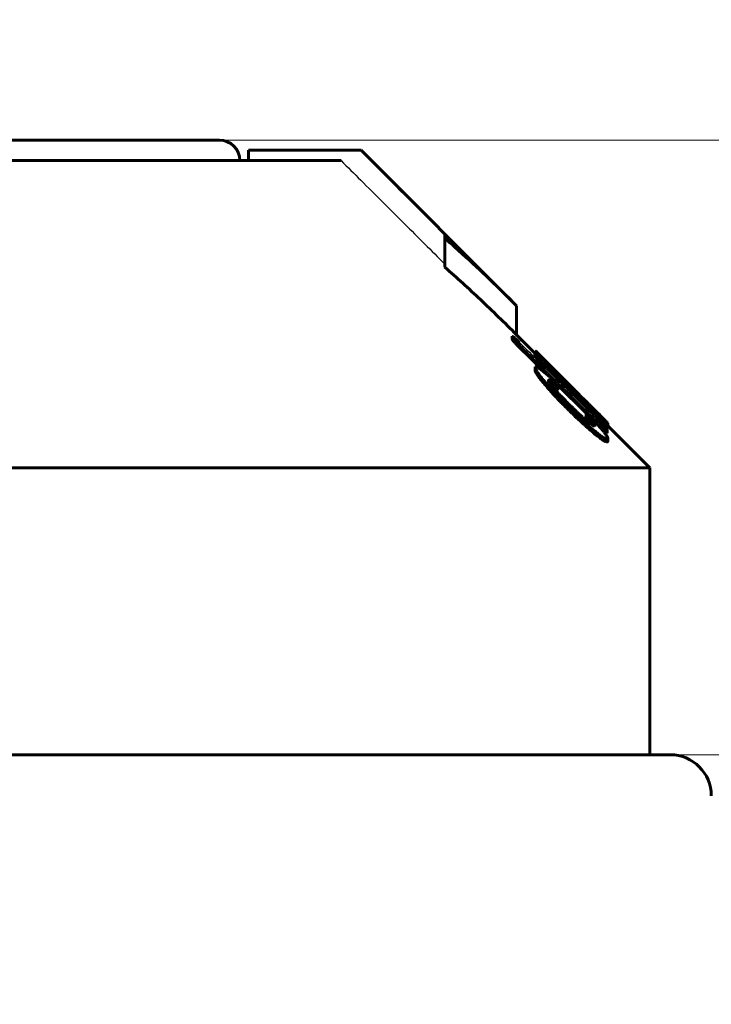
# Model space of a CAD drawing. Header units: millimetres. Extents: x 0 to 841, y 0 to 594.
# Tile 23 of 26: x 663 to 676, y 361 to 380. Entities that reach past the tile are written whole.
import ezdxf

# ---------------------------------------------------------------- set-up
doc = ezdxf.new("R2010")
doc.units = ezdxf.units.MM
for name, pattern in [('K5LT-1', [0]), ('K5LT_BASIC', [0]), ('K5LT_THIN', [0])]:
    doc.linetypes.add(name, pattern=pattern)
doc.layers.add('Системный слой', color=7, linetype='Continuous')
doc.layers.add('Системный слой (1)', color=251, linetype='Continuous', true_color=0x6c6c6c)
doc.styles.add('KDIMTEXTSTYLE', font='txt', dxfattribs={"width": 0.96, "oblique": 15, "height": 5})
doc.styles.add('KTEXTSTYLE', font='txt', dxfattribs={"width": 0.96, "height": 5})
doc.dimstyles.new('KDIMSTYLE (0.40)', dxfattribs={"dimtxt": 5, "dimasz": 1, "dimexe": 2, "dimexo": 0, "dimgap": 1, "dimtad": 1, "dimlfac": 2.5, "dimtxsty": 'KDIMTEXTSTYLE', "dimsah": 1, "dimcen": 0, "dimdle": 1, "dimadec": 0, "dimazin": 0, "dimtfac": 0.667, "dimtmove": 0, "dimatfit": 3, "dimfxl": 1, "dimtvp": 1, "dimtolj": 1, "dimtzin": 0, "dimarcsym": 0})

# ---------------------------------------------------------------- blocks, each defined once
blk = doc.blocks.new('U66')
at = {"layer": 'Системный слой (1)', "color": 150, "linetype": 'K5LT_BASIC', "lineweight": 60, "true_color": 0x0080ff}
for p, q in [((672.933, 373.645), (672.576, 374.002)), ((675.176, 371.402), (674.364, 372.214))]:
    blk.add_line(p, q, dxfattribs=at)
blk = doc.blocks.new('U74')
at = {"layer": 'Системный слой (1)', "color": 150, "linetype": 'K5LT_BASIC', "lineweight": 60, "true_color": 0x0080ff}
for p, q in [((672.963, 373.672), (672.972, 373.663)), ((672.972, 373.663), (672.982, 373.652)), ((672.982, 373.652), (672.994, 373.641)), ((672.994, 373.641), (673.05, 373.584))]:
    blk.add_line(p, q, dxfattribs=at)
blk = doc.blocks.new('U75')
at = {"layer": 'Системный слой (1)', "color": 150, "linetype": 'K5LT_BASIC', "lineweight": 60, "true_color": 0x0080ff}
for p, q in [((674.182, 372.318), (674.274, 372.238)), ((674.274, 372.238), (674.34, 372.184)), ((674.34, 372.184), (674.364, 372.173))]:
    blk.add_line(p, q, dxfattribs=at)
blk = doc.blocks.new('U78')
at = {"layer": 'Системный слой (1)', "color": 150, "linetype": 'K5LT_BASIC', "lineweight": 60, "true_color": 0x0080ff}
for p, q in [((674.179, 372.455), (674.227, 372.407)), ((674.227, 372.407), (674.272, 372.363)), ((674.272, 372.363), (674.311, 372.324)), ((674.311, 372.324), (674.336, 372.299)), ((674.336, 372.299), (674.353, 372.282)), ((674.353, 372.282), (674.359, 372.275))]:
    blk.add_line(p, q, dxfattribs=at)
blk = doc.blocks.new('U79')
at = {"layer": 'Системный слой (1)', "color": 150, "linetype": 'K5LT_BASIC', "lineweight": 60, "true_color": 0x0080ff}
for p, q in [((672.649, 373.738), (672.816, 373.574)), ((672.816, 373.574), (672.983, 373.409)), ((672.983, 373.409), (673.15, 373.245)), ((673.36, 373.037), (673.558, 372.841)), ((673.558, 372.841), (673.756, 372.646)), ((673.756, 372.646), (673.954, 372.45)), ((674.169, 372.238), (674.21, 372.197))]:
    blk.add_line(p, q, dxfattribs=at)
blk = doc.blocks.new('U80')
at = {"layer": 'Системный слой (1)', "color": 150, "linetype": 'K5LT_BASIC', "lineweight": 60, "true_color": 0x0080ff}
for p, q in [((673.701, 372.934), (672.994, 373.641)), ((674.311, 372.324), (674.009, 372.626))]:
    blk.add_line(p, q, dxfattribs=at)
blk = doc.blocks.new('U81')
at = {"layer": 'Системный слой (1)', "color": 150, "linetype": 'K5LT_BASIC', "lineweight": 60, "true_color": 0x0080ff}
for p, q in [((673.754, 372.88), (673.782, 372.85)), ((673.782, 372.85), (673.827, 372.803)), ((673.827, 372.803), (673.906, 372.723))]:
    blk.add_line(p, q, dxfattribs=at)
blk = doc.blocks.new('U84')
at = {"layer": 'Системный слой (1)', "color": 150, "linetype": 'K5LT_BASIC', "lineweight": 60, "true_color": 0x0080ff}
for p, q in [((673.359, 373.274), (673.49, 373.143)), ((673.49, 373.143), (673.608, 373.026)), ((673.608, 373.026), (673.701, 372.934)), ((673.701, 372.934), (673.72, 372.915)), ((673.72, 372.915), (673.738, 372.897)), ((673.738, 372.897), (673.754, 372.88))]:
    blk.add_line(p, q, dxfattribs=at)
blk = doc.blocks.new('U85')
at = {"layer": 'Системный слой (1)', "color": 150, "linetype": 'K5LT_BASIC', "lineweight": 60, "true_color": 0x0080ff}
for p, q in [((672.998, 373.509), (673.044, 373.457)), ((673.044, 373.457), (673.094, 373.402)), ((673.094, 373.402), (673.147, 373.343))]:
    blk.add_line(p, q, dxfattribs=at)
blk = doc.blocks.new('U86')
at = {"layer": 'Системный слой (1)', "color": 150, "linetype": 'K5LT_BASIC', "lineweight": 60, "true_color": 0x0080ff}
for p, q in [((673.968, 372.35), (674.004, 372.309)), ((674.004, 372.309), (674.037, 372.27)), ((674.037, 372.27), (674.067, 372.233))]:
    blk.add_line(p, q, dxfattribs=at)
blk = doc.blocks.new('D10')
at = {"layer": 'Системный слой (1)'}
for points in [[(598.876, 387.565), (599.376, 388.224), (594.376, 387.565), (599.376, 386.907)], [(719.176, 387.565), (714.176, 388.224), (714.676, 387.565), (714.176, 386.907)]]:
    blk.add_hatch(color=7, dxfattribs=at).paths.add_polyline_path(points)
at = {"layer": 'Системный слой (1)', "color": 7, "linetype": 'K5LT_THIN', "lineweight": 18}
for p, q in [((594.376, 293.002), (594.376, 389.565)), ((719.176, 334.966), (719.176, 389.565)), ((594.376, 387.565), (599.376, 388.224)), ((599.376, 388.224), (598.876, 387.565)), ((714.676, 387.565), (714.176, 388.224)), ((714.176, 388.224), (719.176, 387.565)), ((599.376, 386.907), (594.376, 387.565)), ((719.176, 387.565), (594.376, 387.565)), ((598.876, 387.565), (599.376, 386.907)), ((719.176, 387.565), (714.176, 386.907)), ((714.176, 386.907), (714.676, 387.565))]:
    blk.add_line(p, q, dxfattribs=at)
blk.add_wipeout([(651.765, 388.565), (651.765, 395.947), (661.387, 395.947), (661.387, 388.565)]).dxf.layer = 'Системный слой (1)'
at = {"layer": 'Системный слой (1)', "color": 7, "insert": (651.765, 395.153), "char_height": 5, "attachment_point": 1, "style": 'KTEXTSTYLE'}
blk.add_mtext('\\fArial|b0|c204|p34;\\H5.0;\\W1.000;\\Q15;\\fGOST Type AU|b0|i0|c204|p34;\\Q15;\\W0.960;312', dxfattribs=at)
blk = doc.blocks.new('KDIMARROW_01')
at = {"layer": 'Системный слой'}
blk.add_hatch(color=0, dxfattribs=at).paths.add_polyline_path([(0, 0), (-5, 0.658), (-4.5, 0), (-5, -0.658)])
at = {"layer": 'Системный слой', "color": 0, "linetype": 'K5LT_THIN', "lineweight": 18}
for p, q in [((-4.5, 0), (-5, 0.658)), ((-5, 0.658), (0, 0)), ((0, 0), (-5, -0.658)), ((-5, -0.658), (-4.5, 0))]:
    blk.add_line(p, q, dxfattribs=at)
at = {"layer": 'Системный слой (1)', "color": 0, "linetype": 'K5LT_THIN', "lineweight": 18}
blk.add_line((659.176, 293.002), (658.776, 293.002), dxfattribs=at)
blk = doc.blocks.new('D14')
at = {"layer": 'Системный слой (1)'}
for points in [[(768.997, 360.802), (768.339, 365.802), (767.68, 360.802), (768.339, 361.302)], [(768.339, 225.802), (768.997, 230.802), (768.339, 230.302), (767.68, 230.802)]]:
    blk.add_hatch(color=7, dxfattribs=at).paths.add_polyline_path(points)
at = {"layer": 'Системный слой (1)', "color": 7, "linetype": 'K5LT_THIN', "lineweight": 18}
for p, q in [((667.12, 365.802), (770.339, 365.802)), ((767.68, 360.802), (768.339, 365.802)), ((768.339, 365.802), (768.997, 360.802)), ((768.339, 225.802), (768.339, 365.802)), ((768.339, 361.302), (767.68, 360.802)), ((768.997, 360.802), (768.339, 361.302)), ((768.339, 225.802), (767.68, 230.802)), ((767.68, 230.802), (768.339, 230.302)), ((768.339, 230.302), (768.997, 230.802)), ((768.997, 230.802), (768.339, 225.802)), ((687.927, 225.802), (770.339, 225.802))]:
    blk.add_line(p, q, dxfattribs=at)
blk.add_wipeout([(767.339, 290.46), (759.957, 290.46), (759.957, 300.716), (767.339, 300.716)]).dxf.layer = 'Системный слой (1)'
at = {"layer": 'Системный слой (1)', "color": 7, "insert": (760.751, 290.46), "char_height": 5, "attachment_point": 1, "rotation": 90, "style": 'KTEXTSTYLE'}
blk.add_mtext('\\fArial|b0|c204|p34;\\H5.0;\\W1.000;\\Q15;\\fGOST Type AU|b0|i0|c204|p34;\\Q15;\\W0.960;350', dxfattribs=at)
blk = doc.blocks.new('D15')
at = {"layer": 'Системный слой (1)'}
for points in [[(783.025, 372.802), (782.367, 377.802), (781.709, 372.802), (782.367, 373.302)], [(782.367, 225.802), (783.025, 230.802), (782.367, 230.302), (781.709, 230.802)]]:
    blk.add_hatch(color=7, dxfattribs=at).paths.add_polyline_path(points)
at = {"layer": 'Системный слой (1)', "color": 7, "linetype": 'K5LT_THIN', "lineweight": 18}
for p, q in [((663.133, 377.802), (784.367, 377.802)), ((781.709, 372.802), (782.367, 377.802)), ((782.367, 377.802), (783.025, 372.802)), ((782.367, 225.802), (782.367, 377.802)), ((782.367, 373.302), (781.709, 372.802)), ((783.025, 372.802), (782.367, 373.302)), ((782.367, 225.802), (781.709, 230.802)), ((781.709, 230.802), (782.367, 230.302)), ((782.367, 230.302), (783.025, 230.802)), ((783.025, 230.802), (782.367, 225.802)), ((684.67, 225.802), (784.367, 225.802))]:
    blk.add_line(p, q, dxfattribs=at)
blk.add_wipeout([(781.367, 296.262), (773.985, 296.262), (773.985, 306.899), (781.367, 306.899)]).dxf.layer = 'Системный слой (1)'
at = {"layer": 'Системный слой (1)', "color": 7, "insert": (774.779, 296.262), "char_height": 5, "attachment_point": 1, "rotation": 90, "style": 'KTEXTSTYLE'}
blk.add_mtext('\\fArial|b0|c204|p34;\\H5.0;\\W1.000;\\Q15;\\fGOST Type AU|b0|i0|c204|p34;\\Q15;\\W0.960;380', dxfattribs=at)

msp = doc.modelspace()

# ---------------------------------------------------------------- linework, layer by layer
at = {"layer": 'Системный слой (1)', "color": 150, "linetype": 'K5LT_BASIC', "lineweight": 60, "true_color": 0x0080ff}
for p, q in [((651.5764, 377.8019), (666.7764, 377.8019)), ((667.3465, 377.4019), (667.3465, 377.6019)), ((669.5185, 377.6019), (667.3465, 377.6019)), ((669.5185, 377.6019), (669.5421, 377.6019)), ((672.5764, 374.5676), (669.5421, 377.6019)), ((659.8764, 377.4019), (669.1519, 377.4019)), ((671.1764, 375.8862), (671.1764, 375.9472)), ((671.1764, 375.3205), (671.1764, 375.8862)), ((672.5764, 374.0019), (672.5764, 374.5676)), ((672.4909, 373.9145), (672.4909, 373.9711)), ((672.9555, 373.6457), (672.9555, 373.6784)), ((672.963, 373.6399), (672.963, 373.6717)), ((672.933, 373.5985), (672.933, 373.6551)), ((672.9984, 373.5089), (672.9984, 373.5655)), ((673.0503, 373.5627), (673.0503, 373.5843)), ((672.9398, 373.3551), (672.9398, 373.3722)), ((672.9398, 373.2985), (672.9398, 373.3551)), ((673.2276, 373.3507), (673.2276, 373.3707)), ((673.2795, 373.3424), (673.2795, 373.3533)), ((673.3586, 373.2742), (673.2795, 373.3533)), ((673.0271, 373.1532), (673.0271, 373.2098)), ((673.199, 373.1128), (673.199, 373.1035)), ((673.2276, 373.0549), (673.2276, 373.1115)), ((673.2426, 373.1612), (673.2645, 373.1398)), ((673.6533, 372.9726), (673.48, 373.145)), ((673.2237, 373.0564), (673.2276, 373.0549)), ((673.3859, 372.9402), (673.3859, 372.9967)), ((673.6601, 372.9655), (673.6956, 372.9304)), ((673.6956, 372.8665), (673.6956, 372.9182)), ((673.7542, 372.8716), (673.7542, 372.8802)), ((673.8184, 372.7464), (673.8184, 372.7944)), ((673.9057, 372.7284), (673.9057, 372.7287)), ((673.9057, 372.7191), (673.9057, 372.7284)), ((674.0285, 372.5943), (674.0285, 372.6041)), ((673.933, 372.455), (673.933, 372.4601)), ((673.933, 372.3984), (673.933, 372.455)), ((673.9684, 372.3503), (673.9684, 372.4069)), ((674.0694, 372.4297), (674.0694, 372.477)), ((674.0912, 372.5042), (674.0912, 372.4988)), ((674.1785, 372.4399), (674.1785, 372.4552)), ((674.1049, 372.2116), (674.1049, 372.2261)), ((674.3463, 372.082), (674.3463, 372.1385)), ((674.3586, 372.2408), (674.3586, 372.2751)), ((674.3641, 372.1728), (674.3641, 372.2294)), ((674.2849, 371.9292), (674.2849, 371.9858)), ((674.3572, 371.9872), (674.3572, 371.9731)), ((674.3572, 371.9165), (674.3572, 371.9731)), ((643.1764, 371.4019), (675.1764, 371.4019)), ((675.1764, 365.8019), (675.1764, 371.4019)), ((675.5764, 365.8019), (642.7764, 365.8019))]:
    msp.add_line(p, q, dxfattribs=at)
for centre, radius in [((666.7764, 377.4019), 0.4), ((675.5764, 365.0019), 0.8)]:
    msp.add_arc(centre, radius, 0, 90, dxfattribs=at)
at = {"layer": 'Системный слой (1)', "color": 7, "linetype": 'K5LT-1'}
for points, knots in [([(671.1764, 375.9472), (670.7098, 376.413), (670.1572, 376.9646), (669.6044, 377.5161), (669.5185, 377.6019)], [0, 0, 0, 0, 1.6500225, 1.9540229, 1.9540229, 1.9540229, 1.9540229]), ([(669.1519, 377.4019), (669.2798, 377.2743), (669.5511, 377.0037), (669.9632, 376.5925), (670.5101, 376.0466), (670.9137, 375.6438), (671.1764, 375.3815)], [0, 0, 0, 0, 1.2764085, 2.7073425, 4.1135239, 6.7363801, 6.7363801, 6.7363801, 6.7363801])]:
    msp.add_open_spline(points, degree=3, knots=knots, dxfattribs=at)
at = {"layer": 'Системный слой (1)', "color": 150, "linetype": 'K5LT_BASIC', "lineweight": 60, "true_color": 0x0080ff}
for points, knots in [([(672.5764, 374.5676), (672.3638, 374.7802), (671.9666, 375.1681), (671.4973, 375.6021), (671.2428, 375.828), (671.1764, 375.8862)], [0, 0, 0, 0, 2.7855029, 5.1645786, 6, 6, 6, 6]), ([(671.1764, 375.3205), (671.4106, 375.115), (671.8817, 374.6847), (672.3436, 374.2347), (672.5764, 374.0019)], [0, 0, 0, 0, 2.4574207, 5, 5, 5, 5]), ([(672.6274, 373.8573), (672.6145, 373.87), (672.5932, 373.8908), (672.5701, 373.9124), (672.5526, 373.9283), (672.5381, 373.9411), (672.5226, 373.9537), (672.5118, 373.9615), (672.4992, 373.9695), (672.4936, 373.9713), (672.4909, 373.9711)], [0, 0, 0, 0, 2.4102427, 3.8586842, 4.27346, 5.7551801, 6.7459342, 7.7881906, 8.643919, 11, 11, 11, 11]), ([(672.4909, 373.9711), (672.4924, 373.9681), (672.4955, 373.9629), (672.5018, 373.9537), (672.5087, 373.9446), (672.5193, 373.9314), (672.5349, 373.9133), (672.5548, 373.8914), (672.5762, 373.8687), (672.596, 373.8482), (672.62, 373.8239), (672.6375, 373.8065), (672.6492, 373.7949)], [0, 0, 0, 0, 1.3669443, 2.0360384, 2.8550413, 3.8968097, 5.2304335, 6.8163858, 8.315983, 9.6602804, 10.7509618, 13, 13, 13, 13]), ([(672.4909, 373.9145), (672.4924, 373.9116), (672.4955, 373.9063), (672.5018, 373.8972), (672.5087, 373.888), (672.5193, 373.8749), (672.5349, 373.8567), (672.5548, 373.8348), (672.5762, 373.8121), (672.596, 373.7917), (672.62, 373.7673), (672.6375, 373.7499), (672.6492, 373.7384)], [0, 0, 0, 0, 1.3669443, 2.0360384, 2.8550413, 3.8968097, 5.2304335, 6.8163858, 8.315983, 9.6602804, 10.7509618, 13, 13, 13, 13]), ([(672.9555, 373.6784), (672.9555, 373.6785), (672.9557, 373.6784), (672.9567, 373.6776), (672.9586, 373.6759), (672.9613, 373.6734), (672.963, 373.6717)], [0, 0, 0, 0, 1.9138306, 3.0814677, 5.1334313, 7, 7, 7, 7]), ([(673.48, 373.145), (673.4402, 373.1844), (673.3777, 373.2461), (673.2888, 373.3334), (673.2179, 373.4026), (673.1473, 373.4709), (673.0939, 373.5219), (673.038, 373.5743), (672.9963, 373.6123), (672.9652, 373.6384), (672.9473, 373.652), (672.9355, 373.6587), (672.933, 373.6572), (672.933, 373.6551)], [0, 0, 0, 0, 2.3041994, 3.5732845, 5.1408895, 6.4992998, 7.9175748, 8.598739, 10.4146974, 11.2459743, 11.9662883, 12.9834048, 14, 14, 14, 14]), ([(672.933, 373.6551), (672.933, 373.6529), (672.9369, 373.6445), (672.957, 373.6161), (672.9812, 373.5861), (672.9984, 373.5655)], [0, 0, 0, 0, 1.6396316, 3.2938107, 6, 6, 6, 6]), ([(672.933, 373.5985), (672.933, 373.5963), (672.9369, 373.5879), (672.957, 373.5596), (672.9812, 373.5296), (672.9984, 373.5089)], [0, 0, 0, 0, 1.6396316, 3.2938107, 6, 6, 6, 6]), ([(672.9984, 373.5655), (673.0269, 373.5328), (673.0761, 373.4773), (673.1564, 373.3892), (673.2322, 373.3078), (673.3011, 373.2353), (673.3971, 373.1355), (673.4969, 373.034), (673.5856, 372.9454), (673.6164, 372.9147)], [0, 0, 0, 0, 1.8605448, 2.9454116, 4.2951054, 5.6218828, 6.1757921, 8.6693788, 10, 10, 10, 10]), ([(673.0503, 373.5843), (673.0691, 373.5653), (673.1091, 373.5249), (673.1769, 373.4565), (673.2342, 373.3988), (673.2688, 373.364), (673.2795, 373.3533)], [0, 0, 0, 0, 2.1452804, 4.1282448, 6.1211438, 7, 7, 7, 7]), ([(673.0339, 373.334), (673.0258, 373.3396), (673.0094, 373.3504), (672.9875, 373.363), (672.9663, 373.3726), (672.9498, 373.3761), (672.9424, 373.374), (672.9398, 373.3722)], [0, 0, 0, 0, 1.3186597, 2.7736941, 4.2539563, 6.2866162, 8, 8, 8, 8]), ([(672.9398, 373.3551), (672.9398, 373.3494), (672.9448, 373.3345), (672.96, 373.3072), (672.9769, 373.2806), (672.9982, 373.2494), (673.016, 373.2248), (673.0271, 373.2098)], [0, 0, 0, 0, 1.9827356, 3.5761928, 4.7544737, 6.0622076, 8, 8, 8, 8]), ([(672.9398, 373.2985), (672.9398, 373.2928), (672.9448, 373.2779), (672.96, 373.2506), (672.9769, 373.224), (672.9982, 373.1928), (673.016, 373.1682), (673.0271, 373.1532)], [0, 0, 0, 0, 1.9827356, 3.5761928, 4.7544737, 6.0622076, 8, 8, 8, 8]), ([(673.2426, 373.1612), (673.2287, 373.175), (673.2053, 373.1968), (673.1741, 373.2242), (673.1389, 373.2539), (673.103, 373.2824), (673.0652, 373.3112), (673.0444, 373.3265), (673.0339, 373.334)], [0, 0, 0, 0, 1.5841311, 2.666265, 3.6956876, 5.9583762, 7.4277837, 9, 9, 9, 9]), ([(673.2276, 373.3707), (673.2209, 373.3762), (673.2129, 373.3824), (673.2024, 373.3897), (673.199, 373.391), (673.199, 373.3894)], [0, 0, 0, 0, 2.5325758, 3.315467, 6, 6, 6, 6]), ([(673.48, 373.0827), (673.4537, 373.1097), (673.4039, 373.1611), (673.3474, 373.2202), (673.305, 373.2653), (673.2773, 373.2952), (673.2524, 373.3225), (673.2321, 373.3454), (673.2178, 373.3622), (673.2073, 373.3754), (673.2007, 373.3845), (673.199, 373.3883), (673.199, 373.3894)], [0, 0, 0, 0, 2.7811699, 5.2659846, 6.201487, 7.685424, 8.6266097, 9.4971986, 10.6965239, 11.1940543, 12.0346832, 13, 13, 13, 13]), ([(673.6956, 372.9182), (673.6572, 372.9565), (673.5894, 373.024), (673.5076, 373.1047), (673.4533, 373.1579), (673.4165, 373.1937), (673.3817, 373.2274), (673.3374, 373.2697), (673.2825, 373.3215), (673.2454, 373.3551), (673.2276, 373.3707)], [0, 0, 0, 0, 2.5149734, 4.4020607, 5.360005, 6.1275555, 6.8813765, 7.7551929, 9.2497378, 11, 11, 11, 11]), ([(673.0271, 373.2098), (673.0503, 373.1801), (673.0986, 373.1198), (673.1765, 373.0273), (673.2559, 372.9372), (673.3341, 372.8519), (673.4136, 372.7681), (673.5069, 372.6728), (673.5761, 372.6045), (673.6164, 372.5653)], [0, 0, 0, 0, 1.5432266, 3.0319988, 4.4387895, 5.7176422, 6.9075613, 8.2131176, 10, 10, 10, 10]), ([(673.0271, 373.1532), (673.0503, 373.1235), (673.0986, 373.0632), (673.1765, 372.9707), (673.2559, 372.8807), (673.3341, 372.7954), (673.4136, 372.7115), (673.5069, 372.6162), (673.5761, 372.5479), (673.6164, 372.5088)], [0, 0, 0, 0, 1.5432266, 3.0319988, 4.4387895, 5.7176422, 6.9075613, 8.2131176, 10, 10, 10, 10]), ([(673.199, 373.1128), (673.199, 373.1143), (673.2001, 373.1166), (673.2043, 373.1177), (673.2119, 373.1169), (673.2202, 373.1144), (673.2263, 373.1121), (673.2276, 373.1115)], [0, 0, 0, 0, 1.2906619, 2.9090602, 4.554237, 7.2384572, 8, 8, 8, 8]), ([(673.6014, 372.6444), (673.5698, 372.6764), (673.5201, 372.7271), (673.4492, 372.8007), (673.3921, 372.8611), (673.3385, 372.9192), (673.2955, 372.9675), (673.2614, 373.0076), (673.2377, 373.0373), (673.2211, 373.0598), (673.2099, 373.0767), (673.2012, 373.0926), (673.199, 373.1003), (673.199, 373.1035)], [0, 0, 0, 0, 2.6690982, 4.1568913, 6.0138288, 7.6328613, 9.0059634, 10.1002192, 11.1667572, 11.7789951, 12.4323095, 13.1228865, 14, 14, 14, 14]), ([(673.2276, 373.1115), (673.2439, 373.0988), (673.2691, 373.0793), (673.3017, 373.0544), (673.3243, 373.0372), (673.3409, 373.0249), (673.354, 373.0154), (673.3631, 373.009), (673.3703, 373.0041), (673.3754, 373.0008), (673.3795, 372.9983), (673.3834, 372.9964), (673.3855, 372.9959), (673.3859, 372.9964), (673.3859, 372.9967)], [0, 0, 0, 0, 4.137078, 6.3246857, 8.3044539, 10.0802216, 10.8113081, 12.0088777, 12.7070511, 13.085148, 13.6989956, 14.18806, 14.7431517, 15, 15, 15, 15]), ([(673.3859, 372.9967), (673.3838, 373.0018), (673.3786, 373.0117), (673.3682, 373.0264), (673.3608, 373.0361), (673.3544, 373.0441), (673.3419, 373.059), (673.3235, 373.0795), (673.2961, 373.1083), (673.2765, 373.1279), (673.2645, 373.1398)], [0, 0, 0, 0, 2.3056784, 3.6848761, 4.0804537, 4.6848308, 5.5375168, 7.320978, 8.7345107, 11, 11, 11, 11]), ([(673.2276, 373.0549), (673.2439, 373.0423), (673.2691, 373.0227), (673.3017, 372.9978), (673.3243, 372.9806), (673.3409, 372.9684), (673.354, 372.9588), (673.3631, 372.9524), (673.3703, 372.9475), (673.3754, 372.9442), (673.3795, 372.9418), (673.3834, 372.9398), (673.3855, 372.9393), (673.3859, 372.9399), (673.3859, 372.9402)], [0, 0, 0, 0, 4.137078, 6.3246857, 8.3044539, 10.0802216, 10.8113081, 12.0088777, 12.7070511, 13.085148, 13.6989956, 14.18806, 14.7431517, 15, 15, 15, 15]), ([(673.48, 373.0827), (673.5008, 373.0612), (673.546, 373.0153), (673.5921, 372.9691), (673.6164, 372.9449)], [0, 0, 0, 0, 2.3621305, 5, 5, 5, 5]), ([(673.6164, 372.9449), (673.6504, 372.9111), (673.6958, 372.8661), (673.7756, 372.7878), (673.8262, 372.7386), (673.8927, 372.6749), (673.9397, 372.6303), (673.9842, 372.5894), (674.013, 372.5634), (674.0364, 372.5428), (674.0579, 372.5244), (674.0768, 372.5091), (674.0865, 372.502), (674.0912, 372.4988)], [0, 0, 0, 0, 2.6385266, 3.4638838, 6.0906187, 6.5248976, 8.6683362, 9.8363143, 10.3492427, 11.3339122, 12.179061, 12.8853346, 14, 14, 14, 14]), ([(673.6164, 372.9147), (673.6503, 372.8811), (673.7207, 372.8116), (673.8113, 372.7231), (673.9295, 372.609), (674.0103, 372.5322), (674.0694, 372.477)], [0, 0, 0, 0, 1.5597279, 3.2306691, 4.1534661, 7, 7, 7, 7]), ([(673.6601, 372.9655), (673.6601, 372.9656), (673.6599, 372.9658), (673.6589, 372.9669), (673.6574, 372.9685), (673.6554, 372.9705), (673.654, 372.972), (673.6533, 372.9726)], [0, 0, 0, 0, 2.0348905, 3.1256634, 4.6975794, 6.4213497, 8, 8, 8, 8]), ([(674.2358, 372.3801), (674.1771, 372.4416), (674.079, 372.543), (673.8974, 372.7279), (673.7762, 372.8498), (673.6956, 372.9304)], [0, 0, 0, 0, 2.2282011, 3.502597, 6, 6, 6, 6]), ([(673.8184, 372.7944), (673.7989, 372.814), (673.7719, 372.8411), (673.7373, 372.876), (673.7178, 372.8957), (673.7038, 372.9098), (673.6975, 372.9162), (673.6956, 372.9182)], [0, 0, 0, 0, 3.7984753, 5.2436206, 6.7639567, 7.6061445, 8, 8, 8, 8]), ([(674.0912, 372.5042), (674.0912, 372.5049), (674.0903, 372.5069), (674.087, 372.5115), (674.081, 372.5192), (674.0705, 372.5314), (674.0561, 372.5473), (674.0397, 372.5651), (674.0221, 372.5839), (673.9955, 372.6119), (673.9629, 372.646), (673.9164, 372.694), (673.8676, 372.7441), (673.834, 372.7784), (673.8184, 372.7944)], [0, 0, 0, 0, 0.8202045, 1.2669734, 1.7505285, 3.1119764, 3.8586354, 4.5756639, 5.99377, 6.6560722, 8.5592063, 10.6345246, 12.9752556, 15, 15, 15, 15]), ([(674.0285, 372.6064), (674.0168, 372.6182), (673.9985, 372.6364), (673.973, 372.6619), (673.9537, 372.6811), (673.9368, 372.698), (673.9251, 372.7096), (673.9178, 372.7168), (673.9132, 372.7214), (673.9101, 372.7245), (673.9077, 372.7268), (673.9061, 372.7284), (673.9057, 372.7287), (673.9057, 372.7287)], [0, 0, 0, 0, 3.4597951, 5.3166831, 7.5495423, 9.3427265, 10.7523367, 11.5382521, 12.0946666, 12.6683299, 13.0593394, 13.531377, 14, 14, 14, 14]), ([(673.9057, 372.7284), (673.9057, 372.7283), (673.9065, 372.7274), (673.9095, 372.7242), (673.9133, 372.7203), (673.9187, 372.7148), (673.9255, 372.7078), (673.9339, 372.6993), (673.9434, 372.6897), (673.9575, 372.6755), (673.9773, 372.6555), (674.0024, 372.6302), (674.02, 372.6126), (674.0285, 372.6041)], [0, 0, 0, 0, 1.1271996, 1.7666229, 2.4765777, 3.2525262, 4.0949135, 5.0319891, 6.0417746, 7.0629034, 9.2102545, 11.6873377, 14, 14, 14, 14]), ([(673.6164, 372.5653), (673.6645, 372.5188), (673.7289, 372.4571), (673.8303, 372.3619), (673.904, 372.2941), (674.0041, 372.2047), (674.095, 372.1268), (674.1728, 372.0649), (674.233, 372.0199), (674.2651, 371.9981), (674.2849, 371.9858)], [0, 0, 0, 0, 2.2908973, 3.0139714, 4.719608, 5.7258054, 7.7030106, 9.032775, 9.6502992, 11, 11, 11, 11]), ([(674.1049, 372.2116), (674.0982, 372.2145), (674.0872, 372.2202), (674.0662, 372.2326), (674.0439, 372.2474), (674.0128, 372.2699), (673.9753, 372.299), (673.9298, 372.3366), (673.8891, 372.372), (673.8473, 372.4092), (673.7899, 372.4615), (673.7238, 372.524), (673.6756, 372.5706), (673.6601, 372.5857)], [0, 0, 0, 0, 1.1558257, 1.7019377, 2.780811, 3.7857737, 4.938295, 6.3585252, 7.8481766, 8.4394799, 9.9059954, 12.6784425, 14, 14, 14, 14]), ([(674.0285, 372.6041), (674.0403, 372.5923), (674.0562, 372.5765), (674.0873, 372.5456), (674.1158, 372.5173), (674.1498, 372.4837), (674.1687, 372.4649), (674.1785, 372.4552)], [0, 0, 0, 0, 1.7477819, 2.3941304, 4.7940743, 6.3250512, 8, 8, 8, 8]), ([(673.6164, 372.5088), (673.666, 372.4607), (673.7374, 372.3923), (673.8428, 372.2937), (673.9061, 372.2358), (673.9869, 372.1635), (674.0405, 372.1168), (674.114, 372.0553), (674.1721, 372.0084), (674.237, 371.9605), (674.2707, 371.938), (674.2849, 371.9292)], [0, 0, 0, 0, 2.5702277, 3.6436061, 5.3584354, 5.7913784, 7.7679109, 8.1140731, 9.6779108, 10.9372156, 12, 12, 12, 12]), ([(674.0557, 372.3592), (674.0427, 372.3716), (674.0205, 372.3923), (673.9954, 372.4151), (673.978, 372.4305), (673.9668, 372.44), (673.9569, 372.448), (673.9499, 372.4534), (673.9437, 372.4578), (673.9391, 372.4605), (673.9361, 372.4618), (673.9336, 372.4621), (673.933, 372.4611), (673.933, 372.4601)], [0, 0, 0, 0, 3.5837399, 5.9447993, 6.9197827, 8.5311968, 9.2089678, 10.0579739, 10.8999261, 11.6508162, 12.2841271, 12.8606717, 14, 14, 14, 14]), ([(673.933, 372.455), (673.933, 372.4542), (673.9338, 372.452), (673.9363, 372.4481), (673.9394, 372.4435), (673.9433, 372.4382), (673.9526, 372.426), (673.9615, 372.4151), (673.9684, 372.4069)], [0, 0, 0, 0, 1.1083698, 2.2099836, 2.735761, 3.8938785, 5.1617427, 9, 9, 9, 9]), ([(673.933, 372.3984), (673.933, 372.3977), (673.9338, 372.3955), (673.9363, 372.3915), (673.9394, 372.3869), (673.9433, 372.3816), (673.9526, 372.3695), (673.9615, 372.3586), (673.9684, 372.3503)], [0, 0, 0, 0, 1.1083698, 2.2099836, 2.735761, 3.8938785, 5.1617426, 9, 9, 9, 9]), ([(673.9684, 372.4069), (673.9898, 372.3824), (674.0193, 372.3481), (674.0486, 372.3121), (674.0681, 372.2874), (674.0864, 372.2629), (674.1015, 372.2389), (674.1049, 372.2292), (674.1049, 372.2261)], [0, 0, 0, 0, 2.9595535, 4.1758604, 4.6964477, 6.3393978, 7.7653693, 9, 9, 9, 9]), ([(674.2563, 372.1356), (674.2356, 372.1604), (674.2037, 372.198), (674.162, 372.2456), (674.1336, 372.2774), (674.1038, 372.3099), (674.0773, 372.3377), (674.06, 372.355), (674.0557, 372.3592)], [0, 0, 0, 0, 3.257332, 4.7725568, 5.8542636, 7.0655238, 8.5320961, 9, 9, 9, 9]), ([(674.0694, 372.477), (674.1051, 372.4442), (674.1621, 372.3923), (674.2261, 372.3353), (674.2697, 372.2974), (674.2999, 372.2719), (674.3262, 372.2507), (674.3445, 372.237), (674.3575, 372.2288), (674.3631, 372.2271), (674.3641, 372.2285), (674.3641, 372.2294)], [0, 0, 0, 0, 2.934506, 4.7358248, 5.8206361, 7.2652335, 8.1050601, 9.3216252, 10.3205748, 11.3338184, 12, 12, 12, 12]), ([(674.3641, 372.2294), (674.3641, 372.231), (674.3623, 372.2353), (674.3558, 372.245), (674.347, 372.2565), (674.3302, 372.277), (674.2956, 372.3161), (674.2588, 372.3558), (674.2358, 372.3801)], [0, 0, 0, 0, 1.3604554, 2.232534, 3.0692805, 4.1775433, 6.2173805, 9, 9, 9, 9]), ([(674.2099, 372.2538), (674.223, 372.2408), (674.243, 372.2213), (674.2648, 372.201), (674.2797, 372.1873), (674.2917, 372.1766), (674.3044, 372.1659), (674.314, 372.1581), (674.3229, 372.1514), (674.3306, 372.1461), (674.3395, 372.1406), (674.344, 372.1389), (674.3463, 372.1385)], [0, 0, 0, 0, 2.8996971, 4.3084708, 4.7876762, 6.2629325, 7.1095845, 7.9840101, 8.9241417, 9.9126023, 10.8380079, 13, 13, 13, 13]), ([(674.2099, 372.1972), (674.223, 372.1843), (674.243, 372.1648), (674.2648, 372.1444), (674.2797, 372.1308), (674.2917, 372.1201), (674.3044, 372.1094), (674.314, 372.1016), (674.3229, 372.0948), (674.3306, 372.0895), (674.3395, 372.0841), (674.344, 372.0824), (674.3463, 372.082)], [0, 0, 0, 0, 2.8996971, 4.3084708, 4.7876762, 6.2629325, 7.1095845, 7.9840101, 8.9241417, 9.9126023, 10.8380079, 13, 13, 13, 13]), ([(674.3463, 372.1385), (674.3463, 372.1392), (674.3459, 372.1407), (674.3442, 372.1438), (674.342, 372.1474), (674.3379, 372.153), (674.3312, 372.1615), (674.3213, 372.1731), (674.309, 372.1869), (674.2932, 372.2041), (674.2722, 372.2265), (674.2481, 372.2517), (674.2309, 372.2694), (674.2235, 372.2769)], [0, 0, 0, 0, 0.8974917, 1.3756792, 1.9859866, 2.7520259, 3.7362646, 4.9620761, 6.3224239, 7.632467, 9.5729872, 12.1044781, 14, 14, 14, 14]), ([(674.3572, 371.9872), (674.3572, 371.9896), (674.3551, 371.997), (674.3475, 372.0113), (674.3373, 372.0274), (674.325, 372.0455), (674.3021, 372.0771), (674.2775, 372.1089), (674.2592, 372.132), (674.2563, 372.1356)], [0, 0, 0, 0, 1.1669663, 2.6525358, 3.5929601, 4.6431681, 6.2358398, 9.4093569, 10, 10, 10, 10]), ([(674.2849, 371.9858), (674.2952, 371.9816), (674.3106, 371.9755), (674.3277, 371.9701), (674.3391, 371.9672), (674.3479, 371.9661), (674.3544, 371.9672), (674.3569, 371.9699), (674.3572, 371.9724), (674.3572, 371.9731)], [0, 0, 0, 0, 2.9809928, 4.6685511, 5.8118673, 7.3184451, 8.5325834, 9.6578937, 10, 10, 10, 10]), ([(674.2849, 371.9292), (674.2952, 371.925), (674.3106, 371.919), (674.3277, 371.9135), (674.3391, 371.9107), (674.3479, 371.9096), (674.3544, 371.9107), (674.3569, 371.9133), (674.3572, 371.9158), (674.3572, 371.9165)], [0, 0, 0, 0, 2.9809928, 4.6685511, 5.8118673, 7.3184451, 8.5325834, 9.6578937, 10, 10, 10, 10])]:
    msp.add_open_spline(points, degree=3, knots=knots, dxfattribs=at)
at = {"layer": 'Системный слой (1)', "color": 7, "linetype": 'K5LT-1'}
for points in [[(672.6274, 373.8573), (672.8935, 373.594), (673.4258, 373.0674), (673.9577, 372.5404), (674.2235, 372.2769)], [(674.2099, 372.2538), (673.95, 372.5108), (673.4299, 373.0247), (672.9095, 373.5382), (672.6492, 373.7949)]]:
    msp.add_open_spline(points, degree=3, dxfattribs=at)
at = {"layer": 'Системный слой (1)', "color": 150, "linetype": 'K5LT_BASIC', "lineweight": 60, "true_color": 0x0080ff}
msp.add_open_spline([(673.6601, 372.5857), (673.641, 372.6054), (673.6214, 372.625), (673.6014, 372.6444)], degree=3, dxfattribs=at)

# ---------------------------------------------------------------- block references
at = {"layer": 'Системный слой (1)'}
for name in ['U66', 'U79', 'U74', 'U80', 'U85', 'U84', 'U81', 'U86', 'U78', 'U75']:
    msp.add_blockref(name, (0, 0), dxfattribs=at)

# ---------------------------------------------------------------- next in the draw order: dimensions: what is measured, and where the dimension line sits
at = {"layer": 'Системный слой (1)', "color": 7}
dim = msp.add_linear_dim(base=(719.1764, 387.5653), p1=(594.3764, 293.0019), p2=(719.1764, 334.9661), dimstyle='KDIMSTYLE (0.40)', override={"dimexo": 0, "dimpost": '\\fGOST Type AU|b0|c204|p34;\\H5.0;\\W0.960;\\Q15;<>', "dimblk1": 'KDIMARROW_01', "dimblk2": 'KDIMARROW_01', "dimse1": 0, "dimse2": 0, "dimclrt": 7, "dimtol": 1, "dimtp": 0, "dimtm": 0, "dimtdec": 5, "dimtolj": 1}, dxfattribs=at)
dim.commit()
dim.dimension.update_dxf_attribs({"geometry": 'D10', "text_midpoint": (656.7764, 387.5653), "dimtype": 160})

# ---------------------------------------------------------------- next in the draw order: dimensions: what is measured, and where the dimension line sits
dim = msp.add_linear_dim(base=(768.3387, 225.8019), p1=(667.1201, 365.8019), p2=(687.927, 225.8019), angle=90, dimstyle='KDIMSTYLE (0.40)', override={"dimexo": 0, "dimpost": '\\fGOST Type AU|b0|c204|p34;\\H5.0;\\W0.960;\\Q15;<>', "dimblk1": 'KDIMARROW_01', "dimblk2": 'KDIMARROW_01', "dimse1": 0, "dimse2": 0, "dimclrt": 7, "dimtol": 1, "dimtp": 0, "dimtm": 0, "dimtdec": 5, "dimtolj": 1}, dxfattribs=at)
dim.commit()
dim.dimension.update_dxf_attribs({"geometry": 'D14', "text_midpoint": (768.3387, 295.8019), "dimtype": 160})

# ---------------------------------------------------------------- next in the draw order: dimensions: what is measured, and where the dimension line sits
dim = msp.add_linear_dim(base=(782.3669, 225.8019), p1=(663.1335, 377.8019), p2=(684.6705, 225.8019), angle=90, dimstyle='KDIMSTYLE (0.40)', override={"dimexo": 0, "dimpost": '\\fGOST Type AU|b0|c204|p34;\\H5.0;\\W0.960;\\Q15;<>', "dimblk1": 'KDIMARROW_01', "dimblk2": 'KDIMARROW_01', "dimse1": 0, "dimse2": 0, "dimclrt": 7, "dimtol": 1, "dimtp": 0, "dimtm": 0, "dimtdec": 5, "dimtolj": 1}, dxfattribs=at)
dim.commit()
dim.dimension.update_dxf_attribs({"geometry": 'D15', "text_midpoint": (782.3669, 301.8019), "dimtype": 160})

doc.saveas('drawing.dxf')
